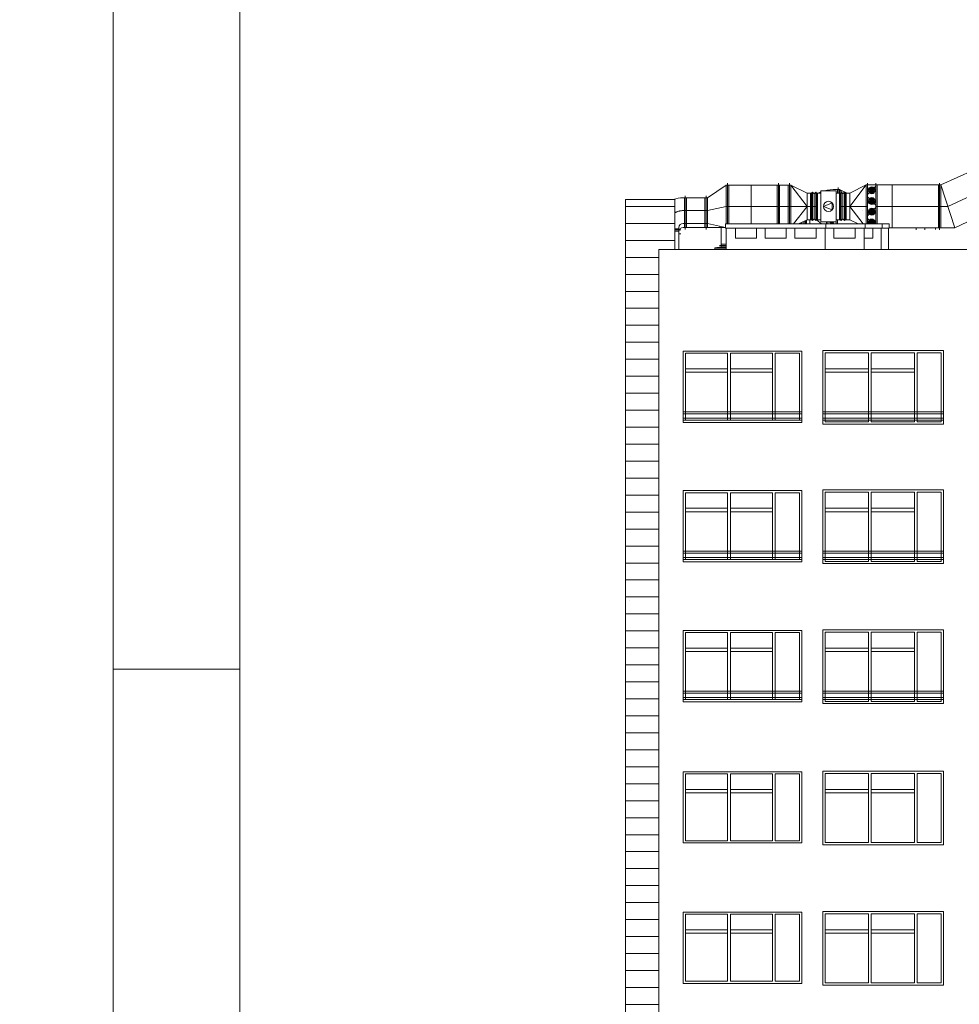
# Paper-space layout 'A-43 ELEWACJE' of a CAD drawing. Header units: millimetres. Extents: x -1100 to 1100, y 0 to 900.
# Tile 1 of 24: x -22 to 199, y 218 to 450. Entities that reach past the tile are written whole.
import ezdxf
from ezdxf.xclip import XClip

# ---------------------------------------------------------------- set-up
doc = ezdxf.new("R2010")
doc.units = ezdxf.units.MM
doc.header["$MEASUREMENT"] = 0
doc.header["$XCLIPFRAME"] = 0
doc.linetypes.add('DASHDOT', pattern=[254, 127, -63.5, 0, -63.5])
for name, color, linetype, lineweight in [('_p. II sufity_2_0_Nr_pióra__1', 7, 'Continuous', 20), ('A_Arkusz_Nr_pióra__1', 7, 'Continuous', 20), ('A_ściany proj_Nr_pióra__1', 7, 'Continuous', 20), ('A_ściany_Nr_pióra__1', 7, 'Continuous', 20), ('A_ściany_Nr_pióra__2', 8, 'Continuous', 13), ('A_ściany_Nr_pióra__3', 252, 'Continuous', 13)]:
    doc.layers.add(name, color=color, linetype=linetype, lineweight=lineweight)
for name, color, linetype, lineweight, true_color in [('A_Arkusz_Nr_pióra__237', 7, 'Continuous', 5, 0x343434), ('A_sanitarne_Nr_pióra__6', 7, 'Continuous', 13, 0xa9a9a9), ('A_ściany_Nr_pióra__7', 7, 'Continuous', 18, 0x171717)]:
    doc.layers.add(name, color=color, linetype=linetype, lineweight=lineweight, true_color=true_color)
doc.layers.add('A_ściany', color=7, linetype='Continuous')
picture_1 = doc.add_image_def('image1.tif', size_in_pixel=(6497, 5315))

# ---------------------------------------------------------------- blocks, each defined once
blk = doc.blocks.new('Rysunek_1_1', base_point=(-473.3395392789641, 1333.998747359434))
at = {"layer": 'A_ściany', "linetype": 'Continuous', "lineweight": 13}
h = blk.add_hatch(dxfattribs=at)
h.set_pattern_fill('BONIE_0001', color=8, style=0, pattern_type=2)
h.set_pattern_definition([(0, (-473.3395392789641, 1333.998747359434), (0, 4), [])])
h.paths.add_polyline_path([(132.4026353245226, 407.6245816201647), (120.721196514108, 407.6245816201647), (120.721196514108, 100.4139201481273), (128.6126353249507, 100.4139201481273), (128.6126353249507, 395.8989118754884), (132.4026353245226, 395.8989118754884)])
at = {"layer": 'A_sanitarne_Nr_pióra__6', "color": 253, "linetype": 'Continuous', "lineweight": 13, "true_color": 0xa9a9a9}
for p, q in [((202.7572824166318, 414.5180191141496), (195.0682955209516, 411.0680219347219)), ((140.0682956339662, 408.018024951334), (144.4682887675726, 411.0180173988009)), ((144.4682887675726, 411.0180173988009), (159.6682962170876, 411.0180173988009)), ((144.4682887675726, 401.8989116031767), (144.4682887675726, 411.0180173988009)), ((144.7682889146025, 411.4680221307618), (144.7682889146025, 401.8989116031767)), ((145.0682890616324, 411.0180173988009), (145.0682890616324, 401.8989116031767)), ((150.3314514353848, 401.8989116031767), (150.3314514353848, 411.0180173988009)), ((156.4682946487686, 411.0180173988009), (156.4682946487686, 401.8989116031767)), ((156.7682947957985, 411.4680221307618), (156.7682947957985, 401.8989116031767)), ((157.0682949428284, 411.0180173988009), (157.0682949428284, 401.8989116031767)), ((159.0682959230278, 411.0180173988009), (159.0682959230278, 401.8989116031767)), ((159.3682960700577, 411.4680221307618), (159.3682960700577, 401.8989116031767)), ((159.6682962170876, 401.8989116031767), (159.6682962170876, 411.0180173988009)), ((163.5682891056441, 406.0180239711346), (159.6683052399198, 411.0180083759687)), ((159.6683052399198, 411.0180083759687), (163.5682891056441, 409.1680210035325)), ((173.5682940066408, 409.1680210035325), (177.4682959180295, 411.0680219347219)), ((177.4682959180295, 411.0680219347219), (173.5682940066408, 406.0180239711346)), ((177.4682959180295, 411.0680219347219), (177.4682959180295, 401.8989116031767)), ((195.0682955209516, 411.0680219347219), (177.4682959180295, 411.0680219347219)), ((177.7682960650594, 401.8989116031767), (177.7682960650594, 411.5180176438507)), ((177.8755685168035, 408.9128011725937), (179.6610155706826, 410.6982392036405)), ((178.5186077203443, 410.5739767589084), (179.0179763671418, 409.0370636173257)), ((178.5186077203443, 409.0370636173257), (179.0179763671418, 410.5739767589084)), ((178.7682965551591, 410.6135238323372), (178.7682965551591, 408.9975255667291)), ((179.7682970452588, 401.8989116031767), (179.7682970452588, 411.5180176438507)), ((180.0682971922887, 411.0680219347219), (180.0682971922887, 401.8989116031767)), ((183.5405176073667, 400.9680169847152), (183.5405176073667, 411.0680219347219)), ((194.4682952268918, 411.0680219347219), (194.4682952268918, 400.9680169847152)), ((194.7682953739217, 411.5180176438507), (194.7682953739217, 400.5180212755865)), ((195.0682955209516, 411.0680219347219), (198.3114081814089, 400.9680169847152)), ((195.0682955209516, 400.9680169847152), (195.0682955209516, 411.0680219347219)), ((134.8182885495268, 408.4680206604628), (134.8182885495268, 401.568017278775)), ((139.7682954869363, 400.5680167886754), (139.7682954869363, 408.4680206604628)), ((164.5682895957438, 409.1680210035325), (163.5682891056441, 409.1681743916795)), ((163.5682891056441, 402.8680179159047), (163.5682891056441, 409.1680210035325)), ((164.3682894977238, 402.8680179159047), (164.3682894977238, 409.1680210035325)), ((164.7682896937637, 409.3680211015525), (164.5682895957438, 409.1681743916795)), ((164.5682895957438, 402.8680179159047), (164.5682895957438, 409.1680210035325)), ((165.1682898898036, 408.9680209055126), (164.7682896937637, 409.3681744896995)), ((164.7682896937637, 402.6680178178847), (164.7682896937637, 409.3680211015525)), ((165.5682900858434, 409.3680211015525), (165.1682898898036, 408.9681742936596)), ((165.1682898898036, 403.0680180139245), (165.1682898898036, 408.9680209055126)), ((165.7682901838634, 409.1680210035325), (165.5682900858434, 409.3681744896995)), ((165.5682900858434, 402.6680178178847), (165.5682900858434, 409.3680211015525)), ((166.7682906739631, 409.1681743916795), (165.7682901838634, 409.1681743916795)), ((165.7682901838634, 402.8680179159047), (165.7682901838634, 409.1680210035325)), ((165.9682902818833, 409.1680210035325), (165.9682902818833, 402.8680179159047)), ((166.7682906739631, 402.3680176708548), (166.7682906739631, 409.6680212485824)), ((170.3682924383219, 409.6680212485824), (166.7682906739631, 409.6680212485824)), ((170.3682924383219, 410.0180169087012), (171.1682928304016, 410.0180169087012)), ((170.3682924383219, 402.3680176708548), (170.3682924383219, 409.6680212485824)), ((171.1682928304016, 409.1681743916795), (170.3682924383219, 409.1681743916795)), ((170.6682925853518, 409.167993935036), (170.6682925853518, 410.0180169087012)), ((170.8682926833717, 410.4680216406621), (170.8682926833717, 409.167993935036)), ((171.1682928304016, 410.0180169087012), (171.1682928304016, 402.8680179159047)), ((171.3682929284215, 409.1680210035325), (171.1682928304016, 409.1680210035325)), ((171.9789672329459, 408.9786949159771), (171.1683018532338, 410.018007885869)), ((171.1683018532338, 410.018007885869), (172.9602453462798, 409.167993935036)), ((171.5682930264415, 409.3680211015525), (171.3682929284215, 409.1680210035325)), ((171.3682929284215, 409.1680210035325), (171.3682929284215, 402.8680179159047)), ((171.5682930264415, 409.3680211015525), (171.5682930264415, 402.6680178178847)), ((171.9682932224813, 408.9680209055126), (171.5682930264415, 409.3680211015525)), ((172.3682934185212, 409.3680211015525), (171.9682932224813, 408.9680209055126)), ((171.9682932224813, 408.9680209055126), (171.9682932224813, 403.0680180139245)), ((172.3682934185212, 409.3680211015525), (172.3682934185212, 402.6680178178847)), ((172.5682935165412, 409.1680210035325), (172.3682934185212, 409.3680211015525)), ((173.5682940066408, 409.1680210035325), (172.5682935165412, 409.1680210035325)), ((172.5682935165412, 409.1680210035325), (172.5682935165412, 402.8680179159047)), ((172.7682936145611, 402.8680179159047), (172.7682936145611, 409.1680210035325)), ((173.5682940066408, 409.1680210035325), (173.5682940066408, 402.8680179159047)), ((177.960292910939, 409.8055201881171), (179.576291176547, 409.8055201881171)), ((177.9998399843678, 410.0552090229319), (179.5367441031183, 409.5558313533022)), ((177.9998399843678, 409.5558313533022), (179.5367441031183, 410.0552090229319)), ((178.1146104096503, 410.2804550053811), (179.4219827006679, 409.3305943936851)), ((178.1146104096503, 409.3305943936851), (179.4219827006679, 410.2804550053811)), ((178.2933617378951, 410.4592063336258), (179.243222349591, 409.1518340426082)), ((178.2933617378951, 409.1518340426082), (179.243222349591, 410.4592063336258)), ((134.3182973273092, 408.018024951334), (140.0682956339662, 408.018024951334)), ((134.6182884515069, 402.0180220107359), (134.6182884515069, 408.018024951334)), ((135.1082913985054, 402.0180039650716), (135.1182886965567, 408.018024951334)), ((139.4682953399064, 401.0180215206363), (139.4682953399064, 408.018024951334)), ((140.0682956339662, 401.0180215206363), (140.0682956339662, 408.018024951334)), ((160.3553848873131, 401.8989116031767), (163.5682891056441, 406.0180239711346)), ((169.4168167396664, 406.8665491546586), (167.3682909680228, 406.0180239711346)), ((167.3682909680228, 406.0180239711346), (169.4168167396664, 405.1694897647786)), ((169.4168167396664, 405.1694897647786), (169.4168167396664, 406.8665491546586)), ((173.5682940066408, 406.0180239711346), (176.7493837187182, 401.8989116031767)), ((179.6610155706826, 406.3877976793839), (177.8755685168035, 408.173244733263)), ((177.960292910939, 407.2805257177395), (179.576291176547, 407.2805257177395)), ((177.9998399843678, 407.5302055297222), (179.5367441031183, 407.0308368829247)), ((177.9998399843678, 407.0308368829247), (179.5367441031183, 407.5302055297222)), ((178.1146104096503, 407.7554515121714), (179.4219827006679, 406.8055909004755)), ((178.1146104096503, 406.8055909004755), (179.4219827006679, 407.7554515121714)), ((178.2933617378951, 407.9342028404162), (179.243222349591, 406.6268395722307)), ((178.2933617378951, 406.6268395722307), (179.243222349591, 407.9342028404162)), ((178.5186077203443, 408.0489732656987), (179.0179763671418, 406.5120691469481)), ((178.5186077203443, 406.5120691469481), (179.0179763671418, 408.0489732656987)), ((178.7682965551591, 408.0885203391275), (178.7682965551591, 406.4725220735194)), ((177.8755685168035, 403.8628032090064), (179.6610155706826, 405.6482412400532)), ((177.960292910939, 404.7555222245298), (179.576291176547, 404.7555222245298)), ((177.9998399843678, 405.0052110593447), (179.5367441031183, 404.505833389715)), ((177.9998399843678, 404.505833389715), (179.5367441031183, 405.0052110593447)), ((178.1146104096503, 405.2304480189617), (179.4219827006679, 404.2805874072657)), ((178.1146104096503, 404.2805874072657), (179.4219827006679, 405.2304480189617)), ((178.2933617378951, 405.4092083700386), (179.243222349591, 404.1018360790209)), ((178.2933617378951, 404.1018360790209), (179.243222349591, 405.4092083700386)), ((178.5186077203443, 405.5239787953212), (179.0179763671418, 403.9870656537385)), ((178.5186077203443, 403.9870656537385), (179.0179763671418, 405.5239787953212)), ((178.7682965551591, 405.5635168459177), (178.7682965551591, 403.9475185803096)), ((198.3114081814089, 400.9680169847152), (204.3182774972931, 403.7530133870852)), ((134.3182973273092, 402.0180220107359), (140.0682956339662, 402.0180220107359)), ((134.6076776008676, 401.0180215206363), (134.6076776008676, 402.0180039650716)), ((134.8076776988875, 402.0179949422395), (134.8076776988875, 400.5680167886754)), ((134.8082912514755, 400.5680167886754), (134.8082912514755, 402.0180129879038)), ((135.1082913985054, 401.0180215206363), (135.1082913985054, 402.0180039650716)), ((144.2832034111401, 401.0600859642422), (140.0682956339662, 402.0180220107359)), ((142.9728535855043, 401.0180215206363), (142.9728535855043, 401.3578755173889)), ((163.5682891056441, 402.8680179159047), (161.5253033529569, 401.8989116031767)), ((161.8082954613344, 401.8989116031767), (161.8082954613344, 402.0331623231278)), ((162.0082955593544, 402.1280283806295), (162.0082955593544, 401.8989116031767)), ((162.2082956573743, 402.2228583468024), (162.2082956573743, 401.8989116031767)), ((162.6082958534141, 402.4126445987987), (162.6082958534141, 401.8989116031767)), ((163.008296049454, 402.6022955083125), (163.008296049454, 401.8989116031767)), ((163.208296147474, 402.697260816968), (163.208296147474, 401.8989116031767)), ((163.4082962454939, 401.8989116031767), (163.4082962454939, 402.7921358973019)), ((163.5682891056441, 402.8681803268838), (164.5682895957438, 402.8681803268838)), ((164.2082966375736, 402.8680179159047), (164.2082966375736, 401.8989116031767)), ((164.5682895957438, 402.8681803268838), (164.7682896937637, 402.6681802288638)), ((164.7682896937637, 402.6681802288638), (165.1682898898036, 403.0681804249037)), ((165.1682898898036, 403.0681804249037), (165.5682900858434, 402.6681802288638)), ((165.5682900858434, 402.6681802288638), (165.7682901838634, 402.8681803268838)), ((165.7290137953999, 402.8287415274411), (166.9179704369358, 401.8989116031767)), ((165.7682901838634, 402.8681803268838), (166.7682906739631, 402.8681803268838)), ((166.7682906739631, 402.3680176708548), (170.3682924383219, 402.3680176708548)), ((168.1082895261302, 402.3679996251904), (168.1082895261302, 401.8989116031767)), ((168.4082896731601, 401.8989116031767), (168.4082896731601, 402.3680086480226)), ((169.2399060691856, 401.8989116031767), (168.8691218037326, 402.2696868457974)), ((169.0134961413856, 402.0173633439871), (169.1765206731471, 401.8989116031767)), ((169.1214543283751, 402.1253215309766), (169.2859495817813, 401.8989116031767)), ((169.2574915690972, 402.194634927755), (169.3535757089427, 401.8989116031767)), ((169.4082901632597, 402.2185183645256), (169.4082901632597, 401.8989116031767)), ((169.4630046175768, 401.8989116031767), (169.5590887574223, 402.194634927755)), ((169.5306397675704, 401.8989116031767), (169.6951350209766, 402.1253215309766)), ((169.6400596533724, 401.8989116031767), (169.8030932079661, 402.0173633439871)), ((170.3682924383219, 402.8681803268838), (171.1682928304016, 402.8681803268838)), ((170.4082906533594, 401.8989116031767), (170.4082906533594, 402.8680088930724)), ((170.7082908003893, 401.8989116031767), (170.7082908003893, 402.8680088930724)), ((171.1682928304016, 402.8680179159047), (171.3682929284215, 402.8680179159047)), ((171.3682929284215, 402.8680179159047), (171.5682930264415, 402.6680178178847)), ((171.5682930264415, 402.6680178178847), (171.9682932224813, 403.0680180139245)), ((171.9682932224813, 403.0680180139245), (172.3682934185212, 402.6680178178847)), ((172.3682934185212, 402.6680178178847), (172.5682935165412, 402.8680179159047)), ((172.5682935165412, 402.8680179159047), (173.5682940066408, 402.8680179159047)), ((175.5575217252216, 401.8989116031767), (173.5682940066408, 402.8680179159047)), ((179.0999036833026, 401.8989116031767), (177.8755685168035, 403.1232467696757)), ((177.960292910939, 402.2305187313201), (179.576291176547, 402.2305187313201)), ((177.9998399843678, 402.4802075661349), (179.5367441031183, 401.9808389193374)), ((177.9998399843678, 401.9808389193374), (179.5367441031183, 402.4802075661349)), ((178.1146104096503, 402.7054535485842), (179.2247165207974, 401.8989116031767)), ((178.2933617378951, 402.8842048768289), (179.0092242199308, 401.8989116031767)), ((178.3118675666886, 401.8989116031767), (179.4219827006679, 402.7054535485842)), ((178.5186077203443, 402.9989753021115), (178.8760381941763, 401.8989116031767)), ((178.5273688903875, 401.8989116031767), (179.243222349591, 402.8842048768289)), ((178.6605458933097, 401.8989116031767), (179.0179763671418, 402.9989753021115)), ((178.7682965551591, 403.0385223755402), (178.7682965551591, 401.8989116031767)), ((133.3182968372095, 400.7180213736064), (132.4026327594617, 400.7180213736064)), ((133.7682925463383, 400.5180212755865), (132.4026327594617, 400.5180212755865)), ((133.3182968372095, 400.2180211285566), (132.4026327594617, 400.2180211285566)), ((133.7576726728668, 399.5180207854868), (133.318269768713, 399.5180207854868)), ((133.3182968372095, 401.0180215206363), (133.3182968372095, 395.8989086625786)), ((134.3076774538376, 401.0180215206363), (134.8076776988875, 401.0180215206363)), ((134.8082912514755, 401.0180215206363), (144.2832034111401, 401.0180215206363)), ((143.3239951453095, 401.0180124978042), (143.3239951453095, 396.5180193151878)), ((182.9035507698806, 400.9680169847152), (198.3114081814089, 400.9680169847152)), ((189.2682926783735, 400.5180212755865), (189.2682926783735, 400.9679989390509)), ((191.2682936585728, 400.5180212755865), (191.2682936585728, 400.9679989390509)), ((193.768294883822, 400.968007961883), (193.768294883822, 400.5680167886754)), ((142.8739904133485, 396.8180194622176), (144.48320350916, 396.8180194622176)), ((144.48320350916, 397.1180196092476), (143.3239951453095, 397.1180196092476)), ((143.3239951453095, 396.5180193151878), (141.7739898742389, 396.2180191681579)), ((141.7739898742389, 396.2180191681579), (141.7739898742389, 395.918019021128)), ((141.7739898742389, 396.2180191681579), (144.48320350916, 396.2180191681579)), ((141.7739898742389, 395.918019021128), (144.48320350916, 395.918019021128)), ((143.3239951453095, 396.5180193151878), (144.48320350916, 396.5180193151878)), ((143.3239951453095, 395.918019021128), (143.3239951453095, 395.8989086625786))]:
    blk.add_line(p, q, dxfattribs=at)
at = {"layer": 'A_sanitarne_Nr_pióra__6', "color": 253, "linetype": 'DASHDOT', "lineweight": 13, "true_color": 0xa9a9a9}
for p, q in [((204.3182774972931, 409.4977152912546), (196.6898518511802, 406.0180239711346)), ((144.4682887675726, 406.0180239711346), (140.0682956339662, 405.018023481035)), ((144.4682887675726, 406.0180239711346), (165.9682902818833, 406.0180239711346)), ((177.7682960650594, 406.0180239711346), (171.1682928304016, 406.0180239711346)), ((196.6898518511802, 406.0180239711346), (179.7682970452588, 406.0180239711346)), ((140.0682956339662, 405.018023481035), (134.3182973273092, 405.018023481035))]:
    blk.add_line(p, q, dxfattribs=at)
at = {"layer": 'A_sanitarne_Nr_pióra__6', "color": 253, "linetype": 'Continuous', "lineweight": 13, "true_color": 0xa9a9a9}
for centre, radius in [((178.7682928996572, 409.8055212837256), 0.8079999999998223), ((168.5682928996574, 406.018021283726), 1.200000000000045), ((178.7682928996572, 407.2805212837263), 0.8079999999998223), ((176.6682928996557, 405.0180212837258), 0.0004999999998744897), ((178.7682928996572, 404.7555212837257), 0.8079999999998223), ((180.068292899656, 405.0180212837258), 0.0004999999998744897), ((183.4682928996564, 405.0180212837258), 0.0004999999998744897)]:
    blk.add_circle(centre, radius, dxfattribs=at)
for centre, radius, start, end in [((170.3682928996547, 399.0180212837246), 10.99999999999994, 109.1035318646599, 112.672266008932), ((170.3682928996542, 399.0180212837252), 10.99999999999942, 90, 104.4926945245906), ((134.3182928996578, 401.0180212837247), 6.999999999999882, 90, 109.3011471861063), ((134.3182928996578, 401.0180212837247), 1.000000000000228, 90, 180), ((169.4082928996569, 401.7305212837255), 0.4880000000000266, 20.18562252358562, 159.8143774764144), ((178.7682928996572, 402.2305212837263), 0.8079999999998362, 335.7695525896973, 204.2304474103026), ((134.3076758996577, 400.0180212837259), 1.000000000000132, 90, 171.6526007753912)]:
    blk.add_arc(centre, radius, start, end, dxfattribs=at)
at = {"layer": 'A_sanitarne_Nr_pióra__6', "color": 253, "linetype": 'DASHDOT', "lineweight": 13, "true_color": 0xa9a9a9}
blk.add_arc((134.3182928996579, 401.0180212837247), 3.999999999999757, 90, 118.6145233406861, dxfattribs=at)
at = {"layer": 'A_ściany proj_Nr_pióra__1', "color": 7, "linetype": 'Continuous', "lineweight": 20}
for p, q in [((132.4026327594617, 407.6245843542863), (120.7211960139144, 407.6245843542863)), ((120.7211960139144, 407.6245843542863), (120.7211960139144, 100.4139221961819)), ((132.4026327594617, 407.6245843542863), (132.4026327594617, 395.8989086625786)), ((121.7211965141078, 343.1430212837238), (121.7184456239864, 343.1430212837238)), ((121.7184456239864, 313.1430212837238), (121.7211965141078, 313.1430212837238))]:
    blk.add_line(p, q, dxfattribs=at)
at = {"layer": 'A_ściany_Nr_pióra__1', "color": 7, "linetype": 'Continuous', "lineweight": 20}
for p in [(128.6126372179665, 38.49637854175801), (597.012632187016, 395.8989086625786)]:
    blk.add_line(p, (128.6126372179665, 395.8989086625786), dxfattribs=at)
at = {"layer": 'A_ściany_Nr_pióra__2', "color": 8, "linetype": 'Continuous', "lineweight": 13}
for p, q in [((144.48320350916, 395.8989086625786), (144.48320350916, 400.8989111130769)), ((167.7836931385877, 395.8989086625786), (167.7836931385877, 400.8989111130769)), ((176.9869278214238, 395.8989086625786), (176.9869278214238, 400.8989111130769)), ((180.9833477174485, 395.8989086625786), (180.9833477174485, 400.8989111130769)), ((182.7035506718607, 395.8989086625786), (182.7035506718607, 400.8989111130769))]:
    blk.add_line(p, q, dxfattribs=at)
at = {"layer": 'A_ściany_Nr_pióra__2', "color": 8, "linetype": 'Continuous', "lineweight": 13, "flags": 128}
for points in [[(167.9836926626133, 400.8989118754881), (144.283200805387, 400.8989118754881), (144.283200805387, 401.8989118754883), (167.9836926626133, 401.8989118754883)], [(177.1869291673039, 400.8989118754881), (167.9836926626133, 400.8989118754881), (167.9836926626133, 401.8989118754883), (177.1869291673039, 401.8989118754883)], [(181.18334866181, 400.8989118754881), (177.1869291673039, 400.8989118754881), (177.1869291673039, 401.8989118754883), (181.18334866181, 401.8989118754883)], [(181.18334866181, 401.8989118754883), (181.18334866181, 400.8989118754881), (182.9035470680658, 400.8989118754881), (182.9035470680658, 401.8989118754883)], [(146.6336926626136, 400.8989118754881), (151.6336926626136, 400.8989118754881), (151.6336926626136, 398.4989118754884), (146.6336926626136, 398.4989118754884)], [(153.6336926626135, 400.8989118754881), (158.6336926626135, 400.8989118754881), (158.6336926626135, 398.4989118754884), (153.6336926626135, 398.4989118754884)], [(160.6336926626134, 400.8989118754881), (165.6336926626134, 400.8989118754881), (165.6336926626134, 398.4989118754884), (160.6336926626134, 398.4989118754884)], [(169.8369291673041, 400.8989118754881), (174.8369291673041, 400.8989118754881), (174.8369291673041, 398.4989118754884), (169.8369291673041, 398.4989118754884)]]:
    blk.add_lwpolyline(points, close=True, dxfattribs=at)
blk.add_lwpolyline([(176.9869291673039, 400.8989118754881), (179.0333486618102, 400.8989118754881), (179.0333486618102, 398.4989118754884), (176.9869291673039, 398.4989118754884)], dxfattribs=at)
at = {"layer": 'A_ściany_Nr_pióra__3', "color": 252, "linetype": 'Continuous', "lineweight": 13}
for p, q in [((134.3626355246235, 371.9430185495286), (134.3626355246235, 355.1430193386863)), ((162.26263115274, 371.9430185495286), (134.3626355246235, 371.9430185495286)), ((144.8123022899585, 371.4180250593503), (134.8876380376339, 371.4180250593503)), ((134.8876380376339, 371.4180250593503), (134.8876380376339, 355.6680218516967)), ((144.8123022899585, 355.6680218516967), (144.8123022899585, 371.4180250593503)), ((155.3879729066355, 371.4180250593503), (145.4622980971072, 371.4180250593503)), ((145.4622980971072, 371.4180250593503), (145.4622980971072, 355.6680218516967)), ((155.3879729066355, 355.6680218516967), (155.3879729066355, 371.4180250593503)), ((161.7376376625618, 371.4180250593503), (156.0379687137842, 371.4180250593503)), ((156.0379687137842, 371.4180250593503), (156.0379687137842, 355.6680218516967)), ((161.7376376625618, 355.6680218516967), (161.7376376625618, 371.4180250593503)), ((162.26263115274, 355.1430193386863), (162.26263115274, 371.9430185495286)), ((167.2606395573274, 372.0730195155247), (167.2606395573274, 354.7130182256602)), ((195.6806390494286, 372.0730195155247), (167.2606395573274, 372.0730195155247)), ((177.9656344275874, 371.5480170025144), (167.7856330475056, 371.5480170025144)), ((167.7856330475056, 371.5480170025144), (167.7856330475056, 355.2380207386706)), ((177.9656344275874, 355.2380207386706), (177.9656344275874, 371.5480170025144)), ((188.8056379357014, 371.5480170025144), (178.6156392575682, 371.5480170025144)), ((178.6156392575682, 371.5480170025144), (178.6156392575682, 355.2380207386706)), ((188.8056379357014, 355.2380207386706), (188.8056379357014, 371.5480170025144)), ((195.1556365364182, 371.5480170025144), (189.4556337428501, 371.5480170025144)), ((189.4556337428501, 371.5480170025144), (189.4556337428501, 355.2380207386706)), ((195.1556365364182, 355.2380207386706), (195.1556365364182, 371.5480170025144)), ((195.6806390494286, 354.7130182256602), (195.6806390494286, 372.0730195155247)), ((134.8876380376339, 367.7466075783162), (144.8123022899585, 367.7466075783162)), ((134.8876380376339, 366.9466071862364), (144.8123022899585, 366.9466071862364)), ((145.4622980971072, 367.7466075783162), (155.3879729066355, 367.7466075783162)), ((145.4622980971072, 366.9466071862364), (155.3879729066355, 366.9466071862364)), ((167.7856330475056, 367.7466075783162), (177.9656344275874, 367.7466075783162)), ((167.7856330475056, 366.9466071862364), (177.9656344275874, 366.9466071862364)), ((178.6156392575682, 367.7466075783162), (188.8056379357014, 367.7466075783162)), ((178.6156392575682, 366.9466071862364), (188.8056379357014, 366.9466071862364)), ((134.3626355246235, 355.1430193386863), (162.26263115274, 355.1430193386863)), ((134.8876380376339, 355.6680218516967), (144.8123022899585, 355.6680218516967)), ((145.4622980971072, 355.6680218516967), (155.3879729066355, 355.6680218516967)), ((156.0379687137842, 355.6680218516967), (161.7376376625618, 355.6680218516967)), ((167.7856330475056, 355.2380207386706), (177.9656344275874, 355.2380207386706)), ((178.6156392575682, 355.2380207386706), (188.8056379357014, 355.2380207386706)), ((189.4556337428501, 355.2380207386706), (195.1556365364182, 355.2380207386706)), ((167.2606395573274, 354.7130182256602), (195.6806390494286, 354.7130182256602)), ((134.3626355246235, 339.0930250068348), (134.3626355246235, 322.2930167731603)), ((162.26263115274, 339.0930250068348), (134.3626355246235, 339.0930250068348)), ((162.26263115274, 322.2930167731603), (162.26263115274, 339.0930250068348)), ((195.6806390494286, 339.2230169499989), (167.2606395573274, 339.2230169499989)), ((167.2606395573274, 339.2230169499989), (167.2606395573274, 321.8630246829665)), ((167.7856330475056, 338.6980234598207), (167.7856330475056, 322.3880181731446)), ((177.9656344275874, 338.6980234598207), (167.7856330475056, 338.6980234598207)), ((177.9656344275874, 322.3880181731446), (177.9656344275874, 338.6980234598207)), ((178.6156392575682, 338.6980234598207), (178.6156392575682, 322.3880181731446)), ((188.8056379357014, 338.6980234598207), (178.6156392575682, 338.6980234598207)), ((188.8056379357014, 322.3880181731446), (188.8056379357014, 338.6980234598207)), ((189.4556337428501, 338.6980234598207), (189.4556337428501, 322.3880181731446)), ((195.1556365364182, 338.6980234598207), (189.4556337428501, 338.6980234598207)), ((195.1556365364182, 322.3880181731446), (195.1556365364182, 338.6980234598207)), ((195.6806390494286, 321.8630246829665), (195.6806390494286, 339.2230169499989)), ((144.8123022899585, 338.5680224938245), (134.8876380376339, 338.5680224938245)), ((134.8876380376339, 338.5680224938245), (134.8876380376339, 322.8180192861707)), ((144.8123022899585, 322.8180192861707), (144.8123022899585, 338.5680224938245)), ((155.3879729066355, 338.5680224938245), (145.4622980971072, 338.5680224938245)), ((145.4622980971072, 338.5680224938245), (145.4622980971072, 322.8180192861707)), ((155.3879729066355, 322.8180192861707), (155.3879729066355, 338.5680224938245)), ((161.7376376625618, 338.5680224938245), (156.0379687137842, 338.5680224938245)), ((156.0379687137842, 338.5680224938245), (156.0379687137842, 322.8180192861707)), ((161.7376376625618, 322.8180192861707), (161.7376376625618, 338.5680224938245)), ((134.8876380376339, 334.8966050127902), (144.8123022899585, 334.8966050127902)), ((134.8876380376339, 334.0966046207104), (144.8123022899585, 334.0966046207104)), ((145.4622980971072, 334.8966050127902), (155.3879729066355, 334.8966050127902)), ((145.4622980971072, 334.0966046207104), (155.3879729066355, 334.0966046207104)), ((167.7856330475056, 334.8966050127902), (177.9656344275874, 334.8966050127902)), ((167.7856330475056, 334.0966046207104), (177.9656344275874, 334.0966046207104)), ((178.6156392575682, 334.8966050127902), (188.8056379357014, 334.8966050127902)), ((178.6156392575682, 334.0966046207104), (188.8056379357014, 334.0966046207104)), ((134.8876380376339, 322.8180192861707), (144.8123022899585, 322.8180192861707)), ((145.4622980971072, 322.8180192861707), (155.3879729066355, 322.8180192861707)), ((156.0379687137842, 322.8180192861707), (161.7376376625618, 322.8180192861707)), ((134.3626355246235, 322.2930167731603), (162.26263115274, 322.2930167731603)), ((167.2606395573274, 321.8630246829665), (195.6806390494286, 321.8630246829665)), ((167.7856330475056, 322.3880181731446), (177.9656344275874, 322.3880181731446)), ((178.6156392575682, 322.3880181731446), (188.8056379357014, 322.3880181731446)), ((189.4556337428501, 322.3880181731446), (195.1556365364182, 322.3880181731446)), ((195.6806390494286, 306.2480210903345), (167.2606395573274, 306.2480210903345)), ((167.2606395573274, 306.2480210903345), (167.2606395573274, 288.88801980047)), ((195.6806390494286, 288.88801980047), (195.6806390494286, 306.2480210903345)), ((134.3626355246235, 306.1180201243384), (134.3626355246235, 289.3180209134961)), ((162.26263115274, 306.1180201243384), (134.3626355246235, 306.1180201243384)), ((144.8123022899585, 305.593017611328), (134.8876380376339, 305.593017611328)), ((134.8876380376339, 305.593017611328), (134.8876380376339, 289.8430234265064)), ((144.8123022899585, 289.8430234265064), (144.8123022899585, 305.593017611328)), ((155.3879729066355, 305.593017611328), (145.4622980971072, 305.593017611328)), ((145.4622980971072, 305.593017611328), (145.4622980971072, 289.8430234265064)), ((155.3879729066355, 289.8430234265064), (155.3879729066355, 305.593017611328)), ((161.7376376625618, 305.593017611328), (156.0379687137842, 305.593017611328)), ((156.0379687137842, 305.593017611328), (156.0379687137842, 289.8430234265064)), ((161.7376376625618, 289.8430234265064), (161.7376376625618, 305.593017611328)), ((162.26263115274, 289.3180209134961), (162.26263115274, 306.1180201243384)), ((167.7856330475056, 305.7230185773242), (167.7856330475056, 289.4130223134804)), ((177.9656344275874, 305.7230185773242), (167.7856330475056, 305.7230185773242)), ((177.9656344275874, 289.4130223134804), (177.9656344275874, 305.7230185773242)), ((178.6156392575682, 305.7230185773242), (178.6156392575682, 289.4130223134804)), ((188.8056379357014, 305.7230185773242), (178.6156392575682, 305.7230185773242)), ((188.8056379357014, 289.4130223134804), (188.8056379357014, 305.7230185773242)), ((189.4556337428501, 305.7230185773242), (189.4556337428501, 289.4130223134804)), ((195.1556365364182, 305.7230185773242), (189.4556337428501, 305.7230185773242)), ((195.1556365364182, 289.4130223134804), (195.1556365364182, 305.7230185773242)), ((134.8876380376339, 301.9216091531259), (144.8123022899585, 301.9216091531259)), ((145.4622980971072, 301.9216091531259), (155.3879729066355, 301.9216091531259)), ((167.7856330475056, 301.9216091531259), (177.9656344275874, 301.9216091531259)), ((178.6156392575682, 301.9216091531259), (188.8056379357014, 301.9216091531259)), ((134.8876380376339, 301.1216087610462), (144.8123022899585, 301.1216087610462)), ((145.4622980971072, 301.1216087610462), (155.3879729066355, 301.1216087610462)), ((167.7856330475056, 301.1216087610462), (177.9656344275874, 301.1216087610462)), ((178.6156392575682, 301.1216087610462), (188.8056379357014, 301.1216087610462)), ((134.3626355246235, 289.3180209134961), (162.26263115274, 289.3180209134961)), ((134.8876380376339, 289.8430234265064), (144.8123022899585, 289.8430234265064)), ((145.4622980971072, 289.8430234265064), (155.3879729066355, 289.8430234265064)), ((156.0379687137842, 289.8430234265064), (161.7376376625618, 289.8430234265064)), ((167.2606395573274, 288.88801980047), (195.6806390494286, 288.88801980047)), ((167.7856330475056, 289.4130223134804), (177.9656344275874, 289.4130223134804)), ((178.6156392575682, 289.4130223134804), (188.8056379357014, 289.4130223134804)), ((189.4556337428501, 289.4130223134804), (195.1556365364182, 289.4130223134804)), ((134.3626355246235, 272.8430241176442), (134.3626355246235, 256.0430249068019)), ((162.26263115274, 272.8430241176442), (134.3626355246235, 272.8430241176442)), ((144.8123022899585, 272.3180216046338), (134.8876380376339, 272.3180216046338)), ((134.8876380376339, 272.3180216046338), (134.8876380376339, 256.5680183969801)), ((144.8123022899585, 256.5680183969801), (144.8123022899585, 272.3180216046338)), ((155.3879729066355, 272.3180216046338), (145.4622980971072, 272.3180216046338)), ((145.4622980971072, 272.3180216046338), (145.4622980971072, 256.5680183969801)), ((155.3879729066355, 256.5680183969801), (155.3879729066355, 272.3180216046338)), ((161.7376376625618, 272.3180216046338), (156.0379687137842, 272.3180216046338)), ((156.0379687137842, 272.3180216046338), (156.0379687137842, 256.5680183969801)), ((161.7376376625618, 256.5680183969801), (161.7376376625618, 272.3180216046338)), ((162.26263115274, 256.0430249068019), (162.26263115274, 272.8430241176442)), ((195.6806390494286, 272.9730250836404), (167.2606395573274, 272.9730250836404)), ((167.2606395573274, 272.9730250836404), (167.2606395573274, 255.6130237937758)), ((167.7856330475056, 272.44802257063), (167.7856330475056, 256.138017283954)), ((177.9656344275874, 272.44802257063), (167.7856330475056, 272.44802257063)), ((177.9656344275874, 256.138017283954), (177.9656344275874, 272.44802257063)), ((178.6156392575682, 272.44802257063), (178.6156392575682, 256.138017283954)), ((188.8056379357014, 272.44802257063), (178.6156392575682, 272.44802257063)), ((188.8056379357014, 256.138017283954), (188.8056379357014, 272.44802257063)), ((189.4556337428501, 272.44802257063), (189.4556337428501, 256.138017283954)), ((195.1556365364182, 272.44802257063), (189.4556337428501, 272.44802257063)), ((195.1556365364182, 256.138017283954), (195.1556365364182, 272.44802257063)), ((195.6806390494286, 255.6130237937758), (195.6806390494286, 272.9730250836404)), ((134.8876380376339, 268.6466041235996), (144.8123022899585, 268.6466041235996)), ((134.8876380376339, 267.8466037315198), (144.8123022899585, 267.8466037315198)), ((145.4622980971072, 268.6466041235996), (155.3879729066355, 268.6466041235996)), ((145.4622980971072, 267.8466037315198), (155.3879729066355, 267.8466037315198)), ((167.7856330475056, 268.6466041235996), (177.9656344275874, 268.6466041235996)), ((167.7856330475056, 267.8466037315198), (177.9656344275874, 267.8466037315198)), ((178.6156392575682, 268.6466041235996), (188.8056379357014, 268.6466041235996)), ((178.6156392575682, 267.8466037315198), (188.8056379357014, 267.8466037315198)), ((134.3626355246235, 256.0430249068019), (162.26263115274, 256.0430249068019)), ((134.8876380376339, 256.5680183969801), (144.8123022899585, 256.5680183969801)), ((145.4622980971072, 256.5680183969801), (155.3879729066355, 256.5680183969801)), ((156.0379687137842, 256.5680183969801), (161.7376376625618, 256.5680183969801)), ((167.2606395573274, 255.6130237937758), (195.6806390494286, 255.6130237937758)), ((167.7856330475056, 256.138017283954), (177.9656344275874, 256.138017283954)), ((178.6156392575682, 256.138017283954), (188.8056379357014, 256.138017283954)), ((189.4556337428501, 256.138017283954), (195.1556365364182, 256.138017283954)), ((134.3626355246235, 239.7680191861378), (134.3626355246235, 222.9680199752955)), ((162.26263115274, 239.7680191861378), (134.3626355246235, 239.7680191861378)), ((144.8123022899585, 239.2430256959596), (134.8876380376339, 239.2430256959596)), ((134.8876380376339, 239.2430256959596), (134.8876380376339, 223.4930224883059)), ((144.8123022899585, 223.4930224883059), (144.8123022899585, 239.2430256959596)), ((155.3879729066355, 239.2430256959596), (145.4622980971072, 239.2430256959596)), ((145.4622980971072, 239.2430256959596), (145.4622980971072, 223.4930224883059)), ((155.3879729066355, 223.4930224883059), (155.3879729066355, 239.2430256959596)), ((161.7376376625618, 239.2430256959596), (156.0379687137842, 239.2430256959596)), ((156.0379687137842, 239.2430256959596), (156.0379687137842, 223.4930224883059)), ((161.7376376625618, 223.4930224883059), (161.7376376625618, 239.2430256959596)), ((162.26263115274, 222.9680199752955), (162.26263115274, 239.7680191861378)), ((195.6806390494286, 239.898020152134), (167.2606395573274, 239.898020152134)), ((167.2606395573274, 239.898020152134), (167.2606395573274, 222.5380188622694)), ((167.7856330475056, 239.3730176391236), (167.7856330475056, 223.0630213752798)), ((177.9656344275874, 239.3730176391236), (167.7856330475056, 239.3730176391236)), ((177.9656344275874, 223.0630213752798), (177.9656344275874, 239.3730176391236)), ((178.6156392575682, 239.3730176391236), (178.6156392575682, 223.0630213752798)), ((188.8056379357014, 239.3730176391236), (178.6156392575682, 239.3730176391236)), ((188.8056379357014, 223.0630213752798), (188.8056379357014, 239.3730176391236)), ((189.4556337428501, 239.3730176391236), (189.4556337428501, 223.0630213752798)), ((195.1556365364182, 239.3730176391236), (189.4556337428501, 239.3730176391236)), ((195.1556365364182, 223.0630213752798), (195.1556365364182, 239.3730176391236)), ((195.6806390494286, 222.5380188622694), (195.6806390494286, 239.898020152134)), ((134.8876380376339, 235.5716082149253), (144.8123022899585, 235.5716082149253)), ((134.8876380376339, 234.7716078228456), (144.8123022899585, 234.7716078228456)), ((145.4622980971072, 235.5716082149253), (155.3879729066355, 235.5716082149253)), ((145.4622980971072, 234.7716078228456), (155.3879729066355, 234.7716078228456)), ((167.7856330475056, 235.5716082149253), (177.9656344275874, 235.5716082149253)), ((167.7856330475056, 234.7716078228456), (177.9656344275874, 234.7716078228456)), ((178.6156392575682, 235.5716082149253), (188.8056379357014, 235.5716082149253)), ((178.6156392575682, 234.7716078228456), (188.8056379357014, 234.7716078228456)), ((134.3626355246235, 222.9680199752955), (162.26263115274, 222.9680199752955)), ((134.8876380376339, 223.4930224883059), (144.8123022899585, 223.4930224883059)), ((145.4622980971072, 223.4930224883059), (155.3879729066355, 223.4930224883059)), ((156.0379687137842, 223.4930224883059), (161.7376376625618, 223.4930224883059)), ((167.7856330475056, 223.0630213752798), (177.9656344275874, 223.0630213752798)), ((178.6156392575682, 223.0630213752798), (188.8056379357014, 223.0630213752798)), ((189.4556337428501, 223.0630213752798), (195.1556365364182, 223.0630213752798)), ((167.2606395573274, 222.5380188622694), (195.6806390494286, 222.5380188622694))]:
    blk.add_line(p, q, dxfattribs=at)
at = {"layer": 'A_ściany_Nr_pióra__7', "color": 250, "linetype": 'Continuous', "lineweight": 18, "true_color": 0x171717}
for p, q in [((134.3626355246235, 357.6430205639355), (162.26263115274, 357.6430205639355)), ((167.2606395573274, 357.6430205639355), (195.6806390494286, 357.6430205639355)), ((134.3626355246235, 357.1430203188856), (162.26263115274, 357.1430203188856)), ((134.3626355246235, 356.143019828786), (162.26263115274, 356.143019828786)), ((134.3626355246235, 355.6430195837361), (162.26263115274, 355.6430195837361)), ((167.2606395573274, 357.1430203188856), (195.6806390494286, 357.1430203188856)), ((167.2606395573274, 356.143019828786), (195.6806390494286, 356.143019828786)), ((167.2606395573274, 355.6430195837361), (195.6806390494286, 355.6430195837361)), ((134.3626355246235, 324.7930179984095), (162.26263115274, 324.7930179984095)), ((167.2606395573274, 324.7930179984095), (195.6806390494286, 324.7930179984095)), ((134.3626355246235, 324.2930177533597), (162.26263115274, 324.2930177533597)), ((134.3626355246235, 323.29301726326), (162.26263115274, 323.29301726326)), ((134.3626355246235, 322.7930170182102), (162.26263115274, 322.7930170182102)), ((167.2606395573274, 324.2930177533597), (195.6806390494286, 324.2930177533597)), ((167.2606395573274, 323.29301726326), (195.6806390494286, 323.29301726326)), ((167.2606395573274, 322.7930170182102), (195.6806390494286, 322.7930170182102)), ((134.3626355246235, 291.8180221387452), (162.26263115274, 291.8180221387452)), ((134.3626355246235, 291.3180218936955), (162.26263115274, 291.3180218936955)), ((134.3626355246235, 290.3180214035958), (162.26263115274, 290.3180214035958)), ((167.2606395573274, 291.8180221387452), (195.6806390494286, 291.8180221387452)), ((167.2606395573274, 291.3180218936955), (195.6806390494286, 291.3180218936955)), ((167.2606395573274, 290.3180214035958), (195.6806390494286, 290.3180214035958)), ((134.3626355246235, 289.8180211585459), (162.26263115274, 289.8180211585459)), ((167.2606395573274, 289.8180211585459), (195.6806390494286, 289.8180211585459))]:
    blk.add_line(p, q, dxfattribs=at)
blk = doc.blocks.new('Rysunek_2_2', base_point=(-549.9999583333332, 450.0001944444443))
at = {"layer": '_p. II sufity_2_0_Nr_pióra__1', "color": 7, "lineweight": 20}
image = blk.add_image(picture_1, insert=(-1099.999916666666, 0.0003888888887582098), size_in_units=(1099.9999166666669, 899.9996111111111), dxfattribs=at)
image.set_boundary_path([(-0.5, -0.5), (6496.5, 5314.5)])

psp = doc.layouts.new('A-43 ELEWACJE')

# ---------------------------------------------------------------- linework, layer by layer
at = {"layer": 'A_Arkusz_Nr_pióra__1', "color": 7, "linetype": 'Continuous', "lineweight": 20}
psp.add_line((29.90003742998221, 895.1), (29.89980349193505, 4.900326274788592), dxfattribs=at)
at = {"layer": 'A_Arkusz_Nr_pióra__1', "color": 7, "linetype": 'Continuous', "lineweight": 20, "flags": 128}
psp.add_lwpolyline([(-5.551115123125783e-14, 900), (1100, 899.9999999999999), (1100, 0), (-5.551115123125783e-14, 5.551115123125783e-14)], close=True, dxfattribs=at)
at = {"layer": 'A_Arkusz_Nr_pióra__237', "color": 250, "linetype": 'Continuous', "lineweight": 5, "true_color": 0x343434}
psp.add_line((-8.326672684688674e-14, 297), (29.89988025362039, 297), dxfattribs=at)

# ---------------------------------------------------------------- block references
at = {"color": 37, "linetype": 'Continuous', "lineweight": 5, "true_color": 0x656532}
ref = psp.add_blockref('Rysunek_2_2', (-549.9999583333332, 450.0001944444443), dxfattribs=at)
XClip(ref).set_block_clipping_path([(-1099.999916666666, 0.0003888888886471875), (0, 899.9999999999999)])
ref = psp.add_blockref('Rysunek_1_1', (-473.3395392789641, 1333.998747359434), dxfattribs=at)
XClip(ref).set_block_clipping_path([(29.89980349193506, 21.55652543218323), (635.4112434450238, 454.3579568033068)])

doc.saveas('drawing.dxf')
